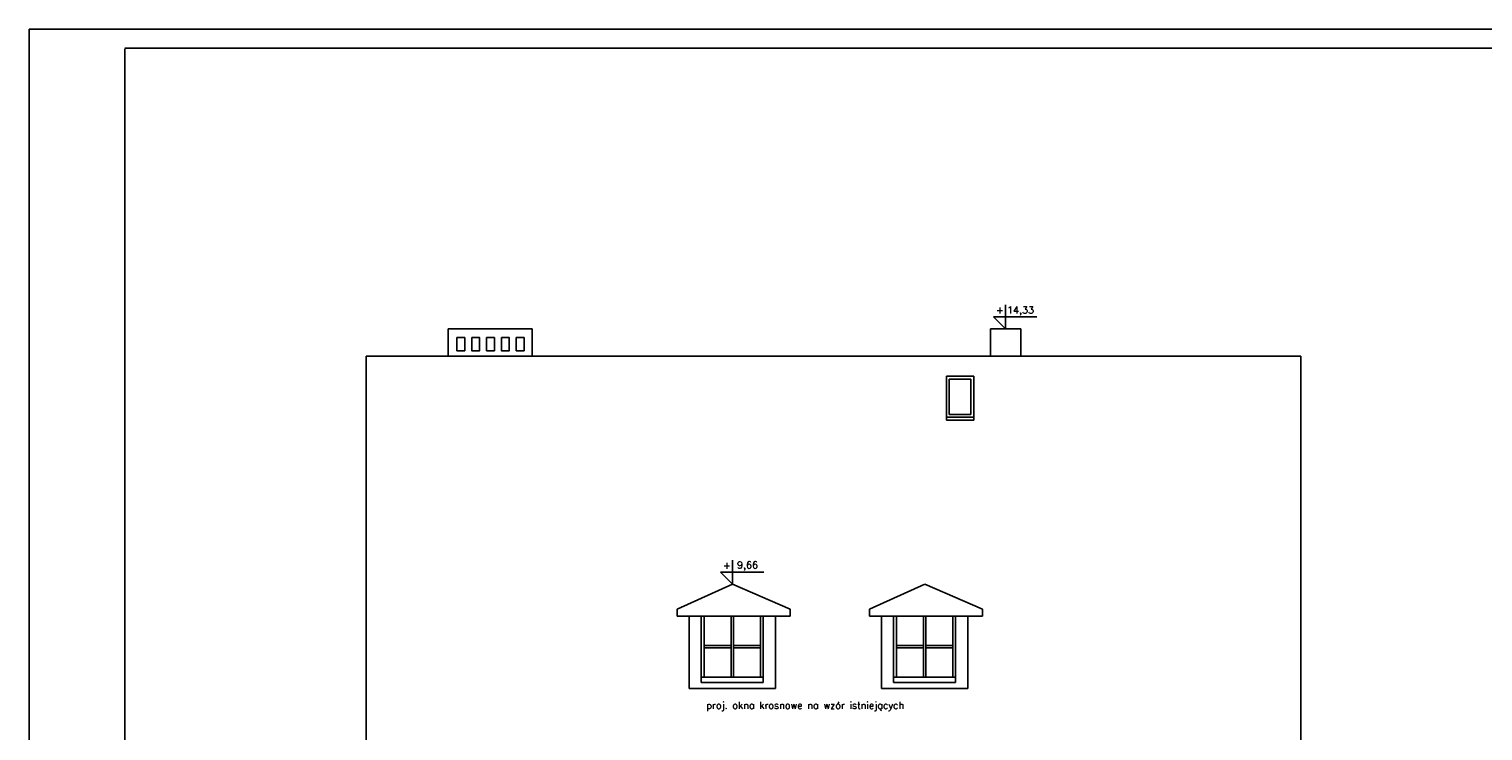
# Model space of a CAD drawing. Header units: millimetres. Extents: x 11979 to 23691, y 12825 to 41978.
# Tile 44 of 256: x 19491 to 22151, y 17560 to 18844. Entities that reach past the tile are written whole.
import ezdxf
from ezdxf.enums import TextEntityAlignment as Align

# ---------------------------------------------------------------- set-up
doc = ezdxf.new("R2010")
doc.units = ezdxf.units.MM
for name, color, linetype in [('-LI-WIDOK', 2, 'Continuous'), ('-MEBLE', 1, 'Continuous'), ('-RAMKA', 2, 'Continuous'), ('_PROJEKTOWANE', 5, 'Continuous'), ('PROJEKTOWANE', 5, 'Continuous')]:
    doc.layers.add(name, color=color, linetype=linetype)
doc.styles.add('SIMPLEX', font='simplex')

# ---------------------------------------------------------------- blocks, each defined once
blk = doc.blocks.new('GTFDGDGD')
at = {"layer": '-RAMKA', "color": 8}
for p, q in [((4808.7, 1991.6), (9008.7, 1991.6)), ((4808.7, -978.4), (4808.7, 1991.6))]:
    blk.add_line(p, q, dxfattribs=at)
at = {"layer": '-RAMKA'}
blk.add_line((8973.7, 1956.6), (4983.7, 1956.6), dxfattribs=at)
at = {"layer": '-RAMKA', "color": 2}
blk.add_line((4983.7, 1955.5), (4983.7, -944.5), dxfattribs=at)

msp = doc.modelspace()

# ---------------------------------------------------------------- linework, layer by layer
at = {"layer": '-LI-WIDOK'}
for p, q in [((20257.66, 18245.22), (20257.66, 18295.22)), ((20257.66, 18295.22), (20411.66, 18295.22)), ((20411.66, 18295.22), (20411.66, 18245.22)), ((21250.06, 18245.22), (21250.06, 18295.22)), ((21250.06, 18295.22), (21305.41, 18295.22)), ((21305.41, 18295.22), (21305.41, 18245.22)), ((21818.06, 18245.22), (20108.06, 18245.22)), ((20108.06, 17525.22), (20108.06, 18245.22)), ((21818.06, 18245.22), (21305.41, 18245.22)), ((21818.06, 17525.22), (21818.06, 18245.22)), ((20778.02, 17828.29), (20676.69, 17782.42)), ((20883.29, 17782.42), (20778.02, 17828.29)), ((21129.93, 17828.29), (21028.6, 17782.42)), ((21235.2, 17782.42), (21129.93, 17828.29)), ((20676.69, 17769.65), (20676.69, 17782.42)), ((20883.29, 17769.65), (20676.69, 17769.65)), ((20699.02, 17637.56), (20699.02, 17769.65)), ((20721.02, 17769.65), (20721.02, 17648.22)), ((20834.23, 17769.65), (20834.23, 17648.22)), ((20857.02, 17769.65), (20857.02, 17637.56)), ((20883.29, 17782.42), (20883.29, 17769.65)), ((21028.6, 17769.65), (21028.6, 17782.42)), ((21235.2, 17769.65), (21028.6, 17769.65)), ((21050.93, 17637.56), (21050.93, 17769.65)), ((21072.93, 17769.65), (21072.93, 17648.22)), ((21186.14, 17769.65), (21186.14, 17648.22)), ((21208.93, 17769.65), (21208.93, 17637.56)), ((21235.2, 17782.42), (21235.2, 17769.65)), ((20857.02, 17637.56), (20699.02, 17637.56)), ((20721.02, 17658.22), (20834.23, 17658.22)), ((20721.02, 17648.22), (20721.02, 17658.22)), ((20721.02, 17658.22), (20834.23, 17658.22)), ((20721.02, 17648.22), (20834.23, 17648.22)), ((20834.23, 17648.22), (20721.02, 17648.22)), ((20834.23, 17658.22), (20834.23, 17648.22)), ((21208.93, 17637.56), (21050.93, 17637.56)), ((21072.93, 17658.22), (21186.14, 17658.22)), ((21072.93, 17648.22), (21072.93, 17658.22)), ((21072.93, 17658.22), (21186.14, 17658.22)), ((21072.93, 17648.22), (21186.14, 17648.22)), ((21186.14, 17648.22), (21072.93, 17648.22)), ((21186.14, 17658.22), (21186.14, 17648.22))]:
    msp.add_line(p, q, dxfattribs=at)
at = {"layer": '-LI-WIDOK', "ltscale": 8}
for p, q in [((21219.32, 18208.63), (21169.32, 18208.63)), ((21169.32, 18208.63), (21169.32, 18128.63)), ((21214.32, 18203.63), (21174.32, 18203.63)), ((21174.32, 18203.63), (21174.32, 18138.63)), ((21214.32, 18138.63), (21214.32, 18203.63)), ((21219.32, 18128.63), (21219.32, 18208.63)), ((21169.32, 18133.63), (21219.32, 18133.63)), ((21169.32, 18128.63), (21219.32, 18128.63)), ((21174.32, 18138.63), (21214.32, 18138.63))]:
    msp.add_line(p, q, dxfattribs=at)
at = {"layer": '-LI-WIDOK'}
for points in [[(20273.97, 18279.31), (20288.24, 18279.31), (20288.24, 18255.4), (20273.97, 18255.4)], [(20301.1, 18279.31), (20315.38, 18279.31), (20315.38, 18255.4), (20301.1, 18255.4)], [(20328.23, 18279.31), (20342.51, 18279.31), (20342.51, 18255.4), (20328.23, 18255.4)], [(20355.37, 18279.31), (20369.64, 18279.31), (20369.64, 18255.4), (20355.37, 18255.4)], [(20382.5, 18279.31), (20396.77, 18279.31), (20396.77, 18255.4), (20382.5, 18255.4)]]:
    msp.add_lwpolyline(points, close=True, dxfattribs=at)
at = {"layer": '-MEBLE'}
for p, q in [((21277.74, 18339.11), (21277.74, 18295.22)), ((21255.79, 18317.17), (21335.14, 18317.17)), ((21255.79, 18317.17), (21277.74, 18295.22)), ((20756.07, 17850.23), (20835.42, 17850.23)), ((20756.07, 17850.23), (20778.02, 17828.29)), ((20778.02, 17872.17), (20778.02, 17828.29))]:
    msp.add_line(p, q, dxfattribs=at)
at = {"layer": 'PROJEKTOWANE'}
for p, q in [((20726.02, 17769.65), (20726.02, 17658.22)), ((20775.62, 17658.22), (20775.62, 17769.65)), ((20779.62, 17658.22), (20779.62, 17769.65)), ((20829.23, 17769.65), (20829.23, 17658.22)), ((21077.93, 17769.65), (21077.93, 17658.22)), ((21127.53, 17658.22), (21127.53, 17769.65)), ((21131.53, 17658.22), (21131.53, 17769.65)), ((21181.14, 17769.65), (21181.14, 17658.22)), ((20775.62, 17715.94), (20726.02, 17715.94)), ((20829.23, 17715.94), (20779.62, 17715.94)), ((21127.53, 17715.94), (21077.93, 17715.94)), ((21181.14, 17715.94), (21131.53, 17715.94)), ((20775.62, 17711.94), (20726.02, 17711.94)), ((20829.23, 17711.94), (20779.62, 17711.94)), ((21127.53, 17711.94), (21077.93, 17711.94)), ((21181.14, 17711.94), (21131.53, 17711.94))]:
    msp.add_line(p, q, dxfattribs=at)

# ---------------------------------------------------------------- block references
at = {"layer": '_PROJEKTOWANE'}
msp.add_blockref('GTFDGDGD', (14682.33, 16852.45), dxfattribs=at)

# ---------------------------------------------------------------- texts
at = {"layer": '-LI-WIDOK', "style": 'SIMPLEX'}
for s, p in [('+', (21267.33, 18329.66)), ('14,33', (21305.07, 18328.19)), ('+', (20767.61, 17862.72)), ('9,66', (20805.35, 17861.26))]:
    msp.add_text(s, height=12.8, dxfattribs=at).set_placement(p, align=Align.MIDDLE)
at = {"layer": 'PROJEKTOWANE', "style": 'SIMPLEX'}
msp.add_text('proj. okna krosnowe na wzór istniejących', height=12.8, dxfattribs=at).set_placement((20911.16, 17604.89), align=Align.MIDDLE)

doc.saveas('drawing.dxf')
